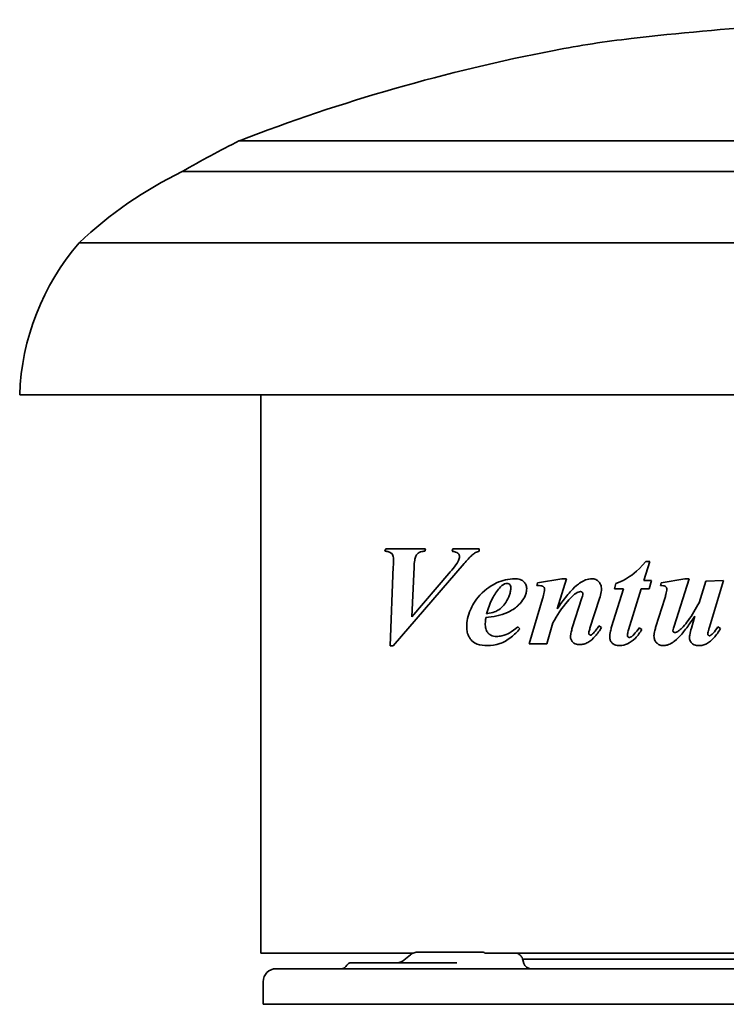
# Model space of a CAD drawing. Header units: millimetres. Extents: x 247 to 1013, y 238 to 653.
# Tile 1 of 7: x 247 to 545, y 238 to 653. Entities that reach past the tile are written whole.
import ezdxf

# ---------------------------------------------------------------- set-up
doc = ezdxf.new("R2010")
doc.units = ezdxf.units.MM
doc.header["$LTSCALE"] = 3
doc.layers.add('Krawędzie widoczne(ISO)', color=7, linetype='Continuous', lineweight=35, true_color=0x262659)

msp = doc.modelspace()

# ---------------------------------------------------------------- linework, layer by layer
at = {"layer": 'Krawędzie widoczne(ISO)'}
for p, q in [((835.16, 601.83), (340, 601.83)), ((852.18, 588.83), (315.95, 588.83)), ((987.5, 558.83), (272.5, 558.83)), ((1012.5, 494.83), (247.5, 494.83)), ((249.5, 494.76), (247.5, 494.83)), ((1010.5, 494.76), (249.5, 494.76)), ((349, 259.83), (349, 494.76)), ((401.24, 428.98), (401.6, 430.06)), ((401.6, 430.06), (418.4, 430.06)), ((418.4, 430.06), (418.07, 428.98)), ((429.51, 428.98), (429.93, 430.06)), ((429.93, 430.06), (440.98, 430.06)), ((440.98, 428.98), (440.98, 430.06)), ((434.64, 423.82), (404.8, 389.15)), ((512.78, 424.64), (510.26, 416.6)), ((511.18, 424.64), (512.78, 424.64)), ((403.5, 389.15), (404.8, 422.61)), ((413.53, 422.28), (412.58, 401.43)), ((412.58, 401.43), (428.17, 419.57)), ((465.23, 414.54), (465.55, 415.65)), ((465.55, 415.65), (475.78, 417.41)), ((477.65, 417.41), (473.82, 404.77)), ((475.78, 417.41), (477.65, 417.41)), ((497.97, 413.2), (498.53, 415.39)), ((510.26, 416.6), (513.56, 416.6)), ((513.56, 416.6), (512.55, 413.2)), ((517.32, 414.54), (517.58, 415.65)), ((517.58, 415.65), (527.55, 417.41)), ((529.31, 417.41), (523.01, 397.38)), ((527.55, 417.41), (529.31, 417.41)), ((533.53, 407.32), (536.31, 416.34)), ((536.31, 416.34), (543.79, 416.6)), ((543.79, 416.6), (537.91, 396.99)), ((496.73, 397.22), (501.73, 413.2)), ((501.73, 413.2), (497.97, 413.2)), ((509.21, 413.2), (503.86, 395.88)), ((512.55, 413.2), (509.21, 413.2)), ((461.93, 390.06), (467.65, 408.95)), ((480.16, 396.7), (484.18, 409.34)), ((491.63, 409.02), (487.61, 396.6)), ((515.39, 397.35), (519.12, 409.15)), ((472.02, 398.82), (469.48, 390.06)), ((530.29, 396.63), (531.76, 401.63)), ((457.22, 397.09), (458.1, 396.34)), ((491.37, 397.55), (492.48, 396.89)), ((508.36, 396.73), (509.41, 396.08)), ((541.5, 397.09), (542.52, 396.4)), ((469.48, 390.06), (461.93, 390.06)), ((404.8, 389.15), (403.5, 389.15)), ((413.29, 259.83), (349, 259.83)), ((437.02, 260.24), (415.21, 260.24)), ((442, 260.24), (437.02, 260.24)), ((630, 259.83), (443.38, 259.83)), ((459.27, 257.24), (800.73, 257.24)), ((355.5, 253.24), (360, 253.24)), ((900, 253.24), (360, 253.24)), ((417.71, 255.74), (387.03, 255.74)), ((387.03, 255.74), (387.03, 255.74)), ((431.5, 255.74), (417.71, 255.74)), ((459.37, 256.91), (459.76, 255.46)), ((350, 247.74), (350, 238.24)), ((350, 238.24), (360, 238.24)), ((900, 238.24), (360, 238.24))]:
    msp.add_line(p, q, dxfattribs=at)
for centre, radius, start, end in [((645.9, -576.2), 1229.14, 90.9674, 96.58257), ((554.92, 212.21), 435.5, 96.5826, 100.9098), ((619.45, -122.55), 776.41, 100.90975, 111.09523), ((559.69, 166.63), 487.51, 116.7843, 119.998), ((391.21, 433.37), 172.72, 115.8325, 133.416), ((351.3, 491.17), 103.87, 139.3484, 177.9779), ((355.5, 247.74), 5.5, 90, 180), ((382.7, 256.24), 3, 270, 329.9939), ((462.66, 256.24), 3, 195, 270)]:
    msp.add_arc(centre, radius, start, end, dxfattribs=at)
for points, knots in [([(401.24, 428.98), (401.76, 428.94), (402.32, 428.87), (403.23, 428.61), (403.62, 428.45), (404.05, 428.12), (404.26, 427.94), (404.6, 427.39), (404.7, 427.13), (404.87, 426.47), (404.9, 426.08), (404.9, 425.68)], [-1.176102, -1.176102, -1.176102, -1.176102, -0.703645, -0.703645, -0.349144, -0.349144, -0.214576, -0.214576, -0.117649, -0.117649, 0, 0, 0, 0]), ([(413.53, 422.28), (413.57, 423.25), (413.65, 424.28), (413.94, 425.78), (414.09, 426.37), (414.51, 427.31), (414.73, 427.62), (415.4, 428.29), (415.85, 428.55), (416.88, 428.91), (417.49, 428.98), (418.07, 428.98)], [-1.06673, -1.06673, -1.06673, -1.06673, -0.798703, -0.798703, -0.630345, -0.630345, -0.481589, -0.481589, -0.263461, -0.263461, 0, 0, 0, 0]), ([(429.51, 428.98), (429.99, 428.91), (430.53, 428.79), (431.33, 428.52), (431.65, 428.38), (432.08, 428.06), (432.25, 427.88), (432.46, 427.56), (432.53, 427.42), (432.62, 427.11), (432.65, 426.96), (432.65, 426.79)], [-0.4459771, -0.4459771, -0.4459771, -0.4459771, -0.2843056, -0.2843056, -0.1779119, -0.1779119, -0.1003979, -0.1003979, -0.0484526, -0.0484526, 0, 0, 0, 0]), ([(434.64, 423.82), (435.73, 425.09), (436.93, 426.41), (438.14, 427.52), (438.41, 427.75), (438.66, 427.94)], [-0.5963769, -0.5963769, -0.5963769, -0.5963769, -0.1169796, -0.1169796, 0, 0, 0, 0]), ([(438.66, 427.94), (439.15, 428.32), (439.73, 428.59), (440.51, 428.86), (440.74, 428.92), (440.98, 428.98)], [-0.326627, -0.326627, -0.326627, -0.326627, -0.0958452, -0.0958452, 0, 0, 0, 0]), ([(404.9, 425.68), (404.9, 425.55), (404.85, 424.1), (404.83, 423.35), (404.81, 422.97), (404.8, 422.61)], [-0.2266283, -0.2266283, -0.2266283, -0.2266283, -0.1079946, -0.1079946, 0, 0, 0, 0]), ([(432.65, 426.79), (432.65, 426.52), (432.61, 426.24), (432.47, 425.66), (432.36, 425.35), (431.93, 424.36), (431.5, 423.65), (429.82, 421.5), (428.95, 420.47), (428.17, 419.57)], [-1.370868, -1.370868, -1.370868, -1.370868, -1.187447, -1.187447, -0.965935, -0.965935, -0.426949, -0.426949, 0, 0, 0, 0]), ([(511.18, 424.64), (507.06, 420.09), (504.8, 418.48), (501.25, 416.52), (499.89, 415.91), (498.53, 415.39)], [-1.330309, -1.330309, -1.330309, -1.330309, -0.486628, -0.486628, 0, 0, 0, 0]), ([(455.91, 417.41), (453.27, 417.41), (450.73, 416.77), (446.5, 414.78), (443.75, 413.21), (439.15, 408.2), (437.95, 405.88), (436.77, 403.18), (436.36, 401.96), (435.82, 399.5), (435.69, 398.29), (435.69, 397.06)], [-2.799952, -2.799952, -2.799952, -2.799952, -1.949987, -1.949987, -1.315128, -1.315128, -0.771038, -0.771038, -0.370354, -0.370354, 0, 0, 0, 0]), ([(449.48, 413.49), (450.14, 414.23), (450.86, 414.87), (451.93, 415.36), (452.29, 415.45), (452.65, 415.45)], [-0.4382145, -0.4382145, -0.4382145, -0.4382145, -0.1380595, -0.1380595, 0, 0, 0, 0]), ([(452.65, 415.45), (452.8, 415.45), (452.96, 415.44), (453.25, 415.36), (453.39, 415.3), (453.69, 415.12), (453.82, 414.99), (454.04, 414.72), (454.12, 414.55), (454.25, 414.15), (454.28, 413.92), (454.28, 413.69)], [-0.2765535, -0.2765535, -0.2765535, -0.2765535, -0.2292225, -0.2292225, -0.1861312, -0.1861312, -0.1296509, -0.1296509, -0.0701897, -0.0701897, 0, 0, 0, 0]), ([(460.95, 413.26), (460.95, 413.57), (460.92, 413.87), (460.8, 414.45), (460.71, 414.72), (460.39, 415.43), (460.1, 415.82), (459.49, 416.42), (459.03, 416.8), (457.5, 417.33), (456.68, 417.41), (455.91, 417.41)], [-1.36314, -1.36314, -1.36314, -1.36314, -1.156465, -1.156465, -0.955879, -0.955879, -0.596427, -0.596427, -0.291747, -0.291747, 0, 0, 0, 0]), ([(465.23, 414.54), (466.8, 414.54), (467.27, 414.4), (467.62, 414.26), (467.75, 414.2), (467.99, 414.05), (468.11, 413.95), (468.28, 413.75), (468.36, 413.63), (468.47, 413.29), (468.5, 413.12), (468.5, 412.94)], [-0.4347476, -0.4347476, -0.4347476, -0.4347476, -0.2813458, -0.2813458, -0.1993427, -0.1993427, -0.1103339, -0.1103339, -0.0534574, -0.0534574, 0, 0, 0, 0]), ([(488.46, 417.41), (487.55, 417.41), (486.64, 417.21), (484.37, 416.35), (483.33, 415.6), (481.66, 414.32), (480.61, 413.32), (479.67, 412.35)], [-0.8536013, -0.8536013, -0.8536013, -0.8536013, -0.6964945, -0.6964945, -0.4422129, -0.4422129, 0, 0, 0, 0]), ([(492.42, 412.97), (492.42, 413.29), (492.39, 413.61), (492.29, 414.23), (492.21, 414.52), (491.92, 415.3), (491.65, 415.74), (491.05, 416.41), (490.63, 416.79), (489.55, 417.31), (489.01, 417.41), (488.46, 417.41)], [-0.996643, -0.996643, -0.996643, -0.996643, -0.8331497, -0.8331497, -0.6793939, -0.6793939, -0.4029291, -0.4029291, -0.1908151, -0.1908151, 0, 0, 0, 0]), ([(517.32, 414.54), (517.69, 414.54), (518.14, 414.52), (518.71, 414.43), (518.94, 414.38), (519.35, 414.15), (519.5, 414.04), (519.74, 413.77), (519.81, 413.64), (519.91, 413.37), (519.93, 413.21), (519.93, 413.04)], [-0.2822866, -0.2822866, -0.2822866, -0.2822866, -0.1783505, -0.1783505, -0.1219703, -0.1219703, -0.0862117, -0.0862117, -0.051181, -0.051181, 0, 0, 0, 0]), ([(454.28, 413.69), (454.28, 413.17), (454.23, 412.66), (454.03, 411.61), (453.89, 411.08), (453.35, 409.55), (452.8, 408.41), (451.09, 405.81), (449.86, 404.81), (448.32, 403.76), (447.04, 403.12), (444.05, 402.68)], [-3.260511, -3.260511, -3.260511, -3.260511, -2.991722, -2.991722, -2.696829, -2.696829, -2.117617, -2.117617, -1.193886, -1.193886, 0, 0, 0, 0]), ([(444.05, 402.68), (444.7, 404.86), (445.5, 407.03), (447.32, 410.65), (448.3, 412.21), (449.48, 413.49)], [-1.301856, -1.301856, -1.301856, -1.301856, -0.597021, -0.597021, 0, 0, 0, 0]), ([(459.7, 409.08), (459.99, 409.54), (460.24, 410.04), (460.63, 411.05), (460.77, 411.56), (460.92, 412.48), (460.95, 412.87), (460.95, 413.26)], [-0.4554187, -0.4554187, -0.4554187, -0.4554187, -0.2803428, -0.2803428, -0.1189434, -0.1189434, 0, 0, 0, 0]), ([(468.5, 412.94), (468.48, 412.32), (468.3, 411.41), (467.92, 409.92), (467.78, 409.43), (467.65, 408.95)], [-0.466564, -0.466564, -0.466564, -0.466564, -0.1512293, -0.1512293, 0, 0, 0, 0]), ([(472.02, 398.82), (473.75, 402.01), (475.78, 405.19), (478.89, 408.77), (479.75, 409.66), (480.65, 410.45)], [-1.541848, -1.541848, -1.541848, -1.541848, -0.39937, -0.39937, 0, 0, 0, 0]), ([(479.67, 412.35), (478.56, 411.17), (477.13, 409.31), (475.21, 406.7), (474.5, 405.72), (473.82, 404.77)], [-1.040542, -1.040542, -1.040542, -1.040542, -0.376341, -0.376341, 0, 0, 0, 0]), ([(480.65, 410.45), (481.31, 411.02), (482.01, 411.53), (482.99, 411.91), (483.31, 411.99), (483.63, 411.99)], [-0.3624797, -0.3624797, -0.3624797, -0.3624797, -0.1110997, -0.1110997, 0, 0, 0, 0]), ([(483.63, 411.99), (483.73, 411.99), (483.83, 411.98), (484.02, 411.92), (484.11, 411.88), (484.28, 411.77), (484.38, 411.7), (484.5, 411.54), (484.54, 411.48), (484.59, 411.33), (484.61, 411.25), (484.61, 411.17)], [-0.1670298, -0.1670298, -0.1670298, -0.1670298, -0.12593, -0.12593, -0.0867449, -0.0867449, -0.0482244, -0.0482244, -0.0235482, -0.0235482, 0, 0, 0, 0]), ([(484.61, 411.17), (484.61, 410.87), (484.52, 410.47), (484.33, 409.79), (484.26, 409.56), (484.18, 409.34)], [-0.213361, -0.213361, -0.213361, -0.213361, -0.0710153, -0.0710153, 0, 0, 0, 0]), ([(491.63, 409.02), (491.94, 409.94), (492.22, 410.95), (492.39, 412.27), (492.42, 412.62), (492.42, 412.97)], [-0.4008691, -0.4008691, -0.4008691, -0.4008691, -0.1041764, -0.1041764, 0, 0, 0, 0]), ([(519.93, 413.04), (519.93, 412.51), (519.77, 411.67), (519.42, 410.24), (519.27, 409.68), (519.12, 409.15)], [-0.4448846, -0.4448846, -0.4448846, -0.4448846, -0.1664956, -0.1664956, 0, 0, 0, 0]), ([(449.57, 402.02), (451.05, 402.43), (452.52, 402.98), (455.85, 404.75), (456.98, 405.77), (458.37, 407.16), (459.08, 408.06), (459.7, 409.08)], [-0.8787348, -0.8787348, -0.8787348, -0.8787348, -0.6688558, -0.6688558, -0.384792, -0.384792, 0, 0, 0, 0]), ([(533.53, 407.32), (532.18, 404.76), (530.61, 402.08), (528.28, 398.89), (527.59, 398.02), (526.86, 397.22)], [-1.21654, -1.21654, -1.21654, -1.21654, -0.335075, -0.335075, 0, 0, 0, 0]), ([(443.53, 397.97), (443.53, 398.69), (443.59, 399.48), (443.71, 400.51), (443.75, 400.82), (443.79, 401.14)], [-0.310105, -0.310105, -0.310105, -0.310105, -0.0961389, -0.0961389, 0, 0, 0, 0]), ([(448.23, 393.1), (447.43, 393.1), (446.63, 393.24), (445.3, 393.93), (444.89, 394.33), (444.31, 395.01), (444.06, 395.43), (443.76, 396.22), (443.67, 396.54), (443.55, 397.24), (443.53, 397.6), (443.53, 397.97)], [-0.7052041, -0.7052041, -0.7052041, -0.7052041, -0.5221697, -0.5221697, -0.3753507, -0.3753507, -0.2139744, -0.2139744, -0.1098647, -0.1098647, 0, 0, 0, 0]), ([(443.79, 401.14), (445.25, 401.26), (446.87, 401.44), (448.74, 401.81), (449.16, 401.91), (449.57, 402.02)], [-0.7408817, -0.7408817, -0.7408817, -0.7408817, -0.1629445, -0.1629445, 0, 0, 0, 0]), ([(526.24, 394.11), (527.23, 395.24), (528.54, 397.03), (530.28, 399.47), (531.04, 400.57), (531.76, 401.63)], [-0.9230004, -0.9230004, -0.9230004, -0.9230004, -0.3937832, -0.3937832, 0, 0, 0, 0]), ([(435.69, 397.06), (435.69, 396.3), (435.77, 395.57), (436.12, 394.14), (436.39, 393.48), (437, 392.37), (437.4, 391.77), (438.49, 390.62), (439.3, 390.17), (441.44, 389.39), (442.97, 389.24), (444.38, 389.24)], [-1.654471, -1.654471, -1.654471, -1.654471, -1.388152, -1.388152, -1.118445, -1.118445, -0.895179, -0.895179, -0.558137, -0.558137, 0, 0, 0, 0]), ([(444.38, 389.24), (446.15, 389.24), (447.93, 389.5), (451.26, 390.66), (452.79, 391.5), (455.73, 393.84), (456.96, 395.05), (458.1, 396.34)], [-2.148277, -2.148277, -2.148277, -2.148277, -1.324613, -1.324613, -0.57899, -0.57899, 0, 0, 0, 0]), ([(457.22, 397.09), (456.06, 396.15), (454.79, 395.23), (452.9, 394.19), (451.82, 393.65), (449.7, 393.18), (448.97, 393.1), (448.23, 393.1)], [-1.893984, -1.893984, -1.893984, -1.893984, -0.830975, -0.830975, -0.287003, -0.287003, 0, 0, 0, 0]), ([(480.16, 396.7), (479.98, 396.11), (479.81, 395.48), (479.59, 394.54), (479.52, 394.18), (479.45, 393.69), (479.44, 393.54), (479.42, 393.26), (479.41, 393.13), (479.41, 393)], [-0.3760642, -0.3760642, -0.3760642, -0.3760642, -0.1882015, -0.1882015, -0.0830523, -0.0830523, -0.0384929, -0.0384929, 0, 0, 0, 0]), ([(483.33, 389.7), (483.89, 389.7), (484.45, 389.78), (485.57, 390.07), (486.11, 390.3), (487.83, 391.23), (488.89, 392.17), (490.82, 394.33), (491.7, 395.6), (492.48, 396.89)], [-1.325279, -1.325279, -1.325279, -1.325279, -1.128698, -1.128698, -0.926534, -0.926534, -0.472246, -0.472246, 0, 0, 0, 0]), ([(487.09, 394.47), (487.09, 394.74), (487.2, 395.21), (487.43, 396.02), (487.52, 396.32), (487.61, 396.6)], [-0.2526105, -0.2526105, -0.2526105, -0.2526105, -0.0902394, -0.0902394, 0, 0, 0, 0]), ([(487.78, 393.69), (487.74, 393.69), (487.71, 393.69), (487.63, 393.71), (487.6, 393.73), (487.49, 393.78), (487.42, 393.84), (487.28, 393.98), (487.22, 394.05), (487.15, 394.19), (487.12, 394.25), (487.1, 394.36), (487.09, 394.42), (487.09, 394.47)], [-0.1125602, -0.1125602, -0.1125602, -0.1125602, -0.1018311, -0.1018311, -0.0906423, -0.0906423, -0.065381, -0.065381, -0.0353091, -0.0353091, -0.0173073, -0.0173073, 0, 0, 0, 0]), ([(488.4, 393.95), (488.26, 393.84), (488.11, 393.75), (487.9, 393.7), (487.84, 393.69), (487.78, 393.69)], [-0.07721878, -0.07721878, -0.07721878, -0.07721878, -0.02071548, -0.02071548, 0, 0, 0, 0]), ([(490.52, 396.34), (490.07, 395.69), (489.57, 395.06), (488.82, 394.32), (488.61, 394.13), (488.4, 393.95)], [-0.3399954, -0.3399954, -0.3399954, -0.3399954, -0.0914036, -0.0914036, 0, 0, 0, 0]), ([(491.37, 397.55), (491.16, 397.26), (490.91, 396.9), (490.65, 396.52), (490.58, 396.43), (490.52, 396.34)], [-0.1467785, -0.1467785, -0.1467785, -0.1467785, -0.0336121, -0.0336121, 0, 0, 0, 0]), ([(496.73, 397.22), (496.54, 396.59), (496.36, 395.93), (496.13, 394.85), (496.04, 394.41), (495.97, 393.77), (495.95, 393.57), (495.92, 393.2), (495.91, 393.02), (495.91, 392.84)], [-0.4465863, -0.4465863, -0.4465863, -0.4465863, -0.246404, -0.246404, -0.1130056, -0.1130056, -0.0535241, -0.0535241, 0, 0, 0, 0]), ([(500.13, 389.24), (501.27, 389.24), (502.37, 389.53), (504.3, 390.44), (505.56, 391.21), (507.77, 393.48), (508.65, 394.75), (509.41, 396.08)], [-1.644845, -1.644845, -1.644845, -1.644845, -1.002086, -1.002086, -0.469294, -0.469294, 0, 0, 0, 0]), ([(503.33, 393.43), (503.33, 393.86), (503.43, 394.4), (503.66, 395.27), (503.76, 395.58), (503.86, 395.88)], [-0.2709079, -0.2709079, -0.2709079, -0.2709079, -0.0952293, -0.0952293, 0, 0, 0, 0]), ([(508.36, 396.73), (507.69, 395.78), (506.9, 394.74), (505.82, 393.64), (505.53, 393.37), (505.23, 393.13)], [-0.4864537, -0.4864537, -0.4864537, -0.4864537, -0.123219, -0.123219, 0, 0, 0, 0]), ([(515.39, 397.35), (515.21, 396.79), (515.03, 396.21), (514.78, 395.22), (514.69, 394.78), (514.6, 394.17), (514.58, 393.98), (514.55, 393.63), (514.54, 393.46), (514.54, 393.3)], [-0.414344, -0.414344, -0.414344, -0.414344, -0.2361231, -0.2361231, -0.1062173, -0.1062173, -0.0495479, -0.0495479, 0, 0, 0, 0]), ([(518.36, 389.24), (518.94, 389.24), (519.52, 389.34), (520.92, 389.75), (521.6, 390.11), (522.33, 390.53), (522.79, 390.85), (524.26, 392.02), (525.33, 393.11), (526.24, 394.11)], [-0.7570651, -0.7570651, -0.7570651, -0.7570651, -0.6900615, -0.6900615, -0.5887857, -0.5887857, -0.4210525, -0.4210525, 0, 0, 0, 0]), ([(522.55, 395.45), (522.55, 395.76), (522.66, 396.22), (522.83, 396.84), (522.92, 397.12), (523.01, 397.38)], [-0.1948292, -0.1948292, -0.1948292, -0.1948292, -0.0830069, -0.0830069, 0, 0, 0, 0]), ([(522.74, 395.03), (522.7, 395.06), (522.66, 395.11), (522.6, 395.2), (522.58, 395.25), (522.55, 395.35), (522.55, 395.4), (522.55, 395.45)], [-0.04960503, -0.04960503, -0.04960503, -0.04960503, -0.03229406, -0.03229406, -0.0158661, -0.0158661, 0, 0, 0, 0]), ([(523.3, 394.8), (523.23, 394.8), (523.16, 394.81), (523.02, 394.84), (522.96, 394.87), (522.84, 394.94), (522.79, 394.98), (522.74, 395.03)], [-0.06607389, -0.06607389, -0.06607389, -0.06607389, -0.04294869, -0.04294869, -0.02085694, -0.02085694, 0, 0, 0, 0]), ([(526.86, 397.22), (526.34, 396.66), (525.74, 396.06), (524.79, 395.34), (524.38, 395.08), (523.76, 394.85), (523.53, 394.8), (523.3, 394.8)], [-0.4525249, -0.4525249, -0.4525249, -0.4525249, -0.213479, -0.213479, -0.0737218, -0.0737218, 0, 0, 0, 0]), ([(530.29, 396.63), (530, 395.71), (529.72, 394.68), (529.54, 393.35), (529.51, 392.97), (529.51, 392.61)], [-0.4028414, -0.4028414, -0.4028414, -0.4028414, -0.1091853, -0.1091853, 0, 0, 0, 0]), ([(533.46, 389.24), (534.02, 389.24), (534.56, 389.31), (535.65, 389.59), (536.19, 389.79), (537.84, 390.65), (538.86, 391.52), (540.8, 393.66), (541.72, 395.03), (542.52, 396.4)], [-1.243551, -1.243551, -1.243551, -1.243551, -1.067321, -1.067321, -0.887117, -0.887117, -0.482439, -0.482439, 0, 0, 0, 0]), ([(537.19, 394.11), (537.19, 394.3), (537.33, 394.9), (537.64, 396.04), (537.78, 396.54), (537.91, 396.99)], [-0.3546616, -0.3546616, -0.3546616, -0.3546616, -0.1410929, -0.1410929, 0, 0, 0, 0]), ([(537.87, 393.4), (537.83, 393.4), (537.78, 393.4), (537.68, 393.43), (537.64, 393.45), (537.48, 393.54), (537.4, 393.64), (537.3, 393.77), (537.25, 393.85), (537.2, 393.99), (537.19, 394.05), (537.19, 394.11)], [-0.08556913, -0.08556913, -0.08556913, -0.08556913, -0.07719222, -0.07719222, -0.06871615, -0.06871615, -0.04563804, -0.04563804, -0.01898333, -0.01898333, 0, 0, 0, 0]), ([(541.5, 397.09), (540.91, 396.24), (540.15, 395.22), (539.2, 394.22), (538.93, 393.96), (538.66, 393.75)], [-0.4254795, -0.4254795, -0.4254795, -0.4254795, -0.1049622, -0.1049622, 0, 0, 0, 0]), ([(479.41, 393), (479.41, 392.79), (479.43, 392.58), (479.51, 392.16), (479.56, 391.97), (479.79, 391.41), (480.01, 391.09), (480.64, 390.43), (481.04, 390.19), (482.03, 389.79), (482.69, 389.7), (483.33, 389.7)], [-0.5763618, -0.5763618, -0.5763618, -0.5763618, -0.5231244, -0.5231244, -0.4714999, -0.4714999, -0.369127, -0.369127, -0.2233834, -0.2233834, 0, 0, 0, 0]), ([(495.91, 392.84), (495.91, 392.6), (495.93, 392.36), (496.01, 391.91), (496.07, 391.69), (496.31, 391.09), (496.54, 390.74), (497.21, 390.03), (497.63, 389.78), (498.67, 389.34), (499.42, 389.24), (500.13, 389.24)], [-0.5833612, -0.5833612, -0.5833612, -0.5833612, -0.5291932, -0.5291932, -0.4774052, -0.4774052, -0.3780268, -0.3780268, -0.240771, -0.240771, 0, 0, 0, 0]), ([(504.18, 392.71), (504.08, 392.71), (503.98, 392.72), (503.79, 392.79), (503.7, 392.84), (503.53, 392.97), (503.47, 393.04), (503.4, 393.14), (503.37, 393.2), (503.34, 393.31), (503.33, 393.37), (503.33, 393.43)], [-0.1019236, -0.1019236, -0.1019236, -0.1019236, -0.0800482, -0.0800482, -0.0583443, -0.0583443, -0.036098, -0.036098, -0.0177103, -0.0177103, 0, 0, 0, 0]), ([(505.23, 393.13), (505.11, 393.04), (504.99, 392.96), (504.75, 392.83), (504.63, 392.78), (504.4, 392.72), (504.29, 392.71), (504.18, 392.71)], [-0.1263605, -0.1263605, -0.1263605, -0.1263605, -0.0792228, -0.0792228, -0.0362599, -0.0362599, 0, 0, 0, 0]), ([(514.54, 393.3), (514.54, 393.01), (514.56, 392.72), (514.66, 392.17), (514.73, 391.92), (515.02, 391.2), (515.28, 390.8), (515.87, 390.17), (516.28, 389.82), (517.32, 389.34), (517.83, 389.24), (518.36, 389.24)], [-0.9008581, -0.9008581, -0.9008581, -0.9008581, -0.7572795, -0.7572795, -0.6213601, -0.6213601, -0.3688412, -0.3688412, -0.1733738, -0.1733738, 0, 0, 0, 0]), ([(529.51, 392.61), (529.51, 392.38), (529.53, 392.15), (529.61, 391.72), (529.67, 391.51), (529.9, 390.95), (530.11, 390.63), (530.6, 390.13), (530.96, 389.82), (532.14, 389.33), (532.81, 389.24), (533.46, 389.24)], [-0.9091332, -0.9091332, -0.9091332, -0.9091332, -0.7724131, -0.7724131, -0.6430067, -0.6430067, -0.4043725, -0.4043725, -0.2088584, -0.2088584, 0, 0, 0, 0]), ([(538.66, 393.75), (538.58, 393.68), (538.49, 393.61), (538.31, 393.5), (538.22, 393.46), (538.05, 393.41), (537.96, 393.4), (537.87, 393.4)], [-0.09245138, -0.09245138, -0.09245138, -0.09245138, -0.05797161, -0.05797161, -0.02737988, -0.02737988, 0, 0, 0, 0]), ([(411.98, 259.04), (412.46, 259.43), (413, 259.74), (414.09, 260.13), (414.65, 260.24), (415.21, 260.24)], [0, 0, 0, 0, 0.1907577, 0.1907577, 0.3667021, 0.3667021, 0.3667021, 0.3667021]), ([(443.38, 259.83), (443.15, 259.97), (442.92, 260.07), (442.46, 260.21), (442.23, 260.24), (442, 260.24)], [-0.1904315, -0.1904315, -0.1904315, -0.1904315, -0.0928235, -0.0928235, 0, 0, 0, 0]), ([(456.9, 259.83), (457.34, 259.63), (457.75, 259.35), (458.46, 258.69), (458.75, 258.3), (459.15, 257.57), (459.28, 257.24), (459.37, 256.91)], [0, 0, 0, 0, 0.1460362, 0.1460362, 0.2898479, 0.2898479, 0.3943824, 0.3943824, 0.3943824, 0.3943824]), ([(385.3, 254.74), (385.39, 254.91), (385.51, 255.06), (385.81, 255.33), (385.98, 255.46), (386.37, 255.64), (386.58, 255.7), (386.87, 255.73), (386.95, 255.74), (387.03, 255.74)], [0, 0, 0, 0, 0.0575418, 0.0575418, 0.1205123, 0.1205123, 0.1848536, 0.1848536, 0.2086165, 0.2086165, 0.2086165, 0.2086165]), ([(406.63, 255.74), (406.9, 255.74), (407.25, 255.8), (407.99, 256.05), (408.35, 256.22), (408.83, 256.52), (408.97, 256.62), (409.1, 256.73)], [0, 0, 0, 0, 0.1781391, 0.1781391, 0.3314199, 0.3314199, 0.396761, 0.396761, 0.396761, 0.396761])]:
    msp.add_open_spline(points, degree=3, knots=knots, dxfattribs=at)
for points in [[(409.18, 256.79), (410.11, 257.54), (411.04, 258.29), (411.98, 259.04)], [(411.98, 259.04), (411.98, 259.04), (411.98, 259.04), (411.98, 259.04)], [(409.13, 256.74), (409.15, 256.76), (409.17, 256.77), (409.18, 256.79)], [(459.37, 256.91), (459.37, 256.91), (459.37, 256.91), (459.37, 256.91)]]:
    msp.add_open_spline(points, degree=3, dxfattribs=at)

doc.saveas('drawing.dxf')
